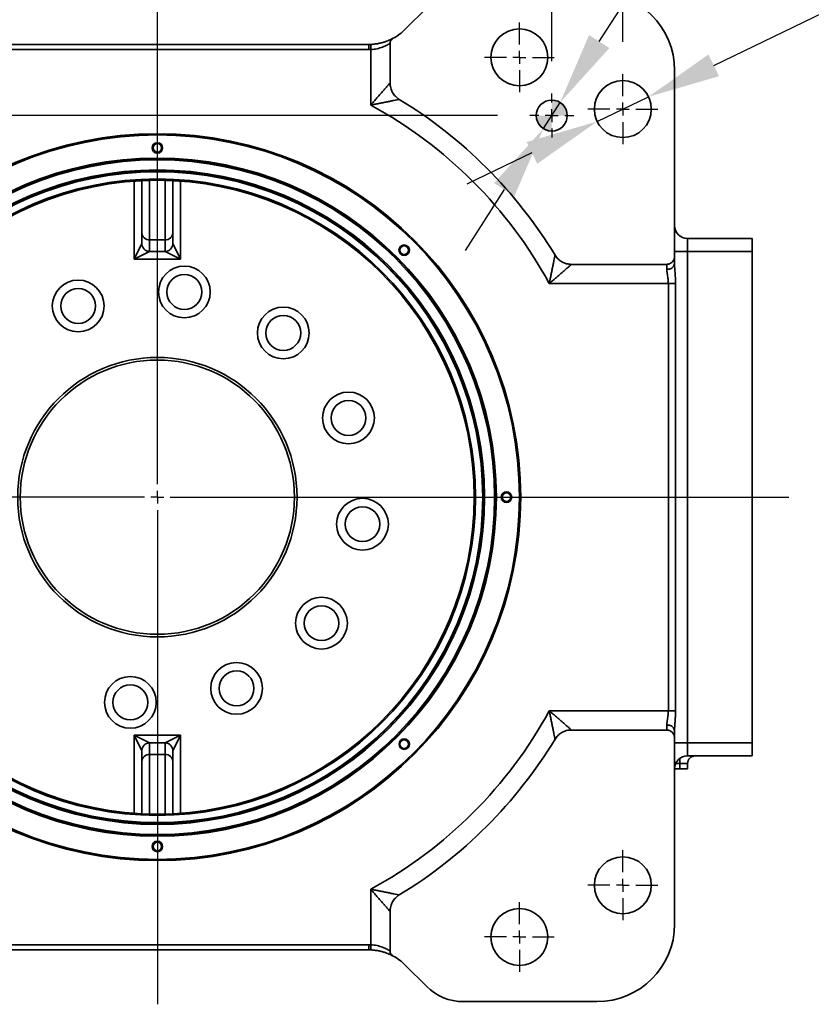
# Model space of a CAD drawing. Header units: millimetres. Extents: x -8713 to 3261, y -18743 to -8704.
# Tile 98 of 133: x 1808 to 2114, y -17800 to -17419. Entities that reach past the tile are written whole.
import ezdxf

# ---------------------------------------------------------------- set-up
doc = ezdxf.new("R2010")
doc.units = ezdxf.units.MM
doc.header["$LTSCALE"] = 10
doc.header["$PDSIZE"] = -1
doc.linetypes.add('CENTER', pattern=[50.8, 31.75, -6.35, 6.35, -6.35])
doc.layers.get('Defpoints').update_dxf_attribs({"true_color": 0x5e5e5e})
doc.layers.add('中心线层', color=1, linetype='CENTER')
doc.layers.add('标注层', color=7, linetype='Continuous')
doc.dimstyles.new('安装图', dxfattribs={"dimscale": 20, "dimtxt": 1, "dimasz": 1.4, "dimexe": 1, "dimexo": 0.625, "dimtad": 1, "dimtoh": 1, "dimdec": 0, "dimtxsty": 'Standard', "dimcen": 2.5, "dimclrd": 4, "dimclre": 4, "dimclrt": 3, "dimadec": 1, "dimazin": 2, "dimtfac": 1, "dimtdec": 0, "dimtmove": 0, "dimatfit": 0, "dimfxl": 1, "dimarcsym": 0})

# ---------------------------------------------------------------- blocks, each defined once
blk = doc.blocks.new('*D223')
at = {"layer": 'Defpoints', "color": 0, "lineweight": 20, "transparency": 16777216}
for p in [(2001.42, -17393.18), (1721.42, -17419.97), (2001.42, -17419.97)]:
    blk.add_point(p, dxfattribs=at)
at = {"layer": '标注层', "color": 4, "lineweight": -2, "transparency": 16777216}
for p, q in [((1721.42, -17407.47), (1721.42, -17373.18)), ((2001.42, -17407.47), (2001.42, -17373.18)), ((1749.42, -17393.18), (1973.42, -17393.18))]:
    blk.add_line(p, q, dxfattribs=at)
at = {"layer": '标注层', "color": 4, "lineweight": 20, "transparency": 16777216}
for points in [[(1749.42, -17388.52), (1749.42, -17397.85), (1721.42, -17393.18)], [(1973.42, -17388.52), (1973.42, -17397.85), (2001.42, -17393.18)]]:
    blk.add_solid(points, dxfattribs=at)
at = {"layer": '标注层', "color": 3, "transparency": 16777216, "insert": (1840.97, -17360.46), "char_height": 20, "attachment_point": 1}
blk.add_mtext('280', dxfattribs=at)
blk = doc.blocks.new('*D224')
at = {"layer": 'Defpoints', "color": 0, "lineweight": 20, "transparency": 16777216}
for p in [(1681.42, -17302.35), (1681.42, -17439.97), (2041.42, -17439.97)]:
    blk.add_point(p, dxfattribs=at)
at = {"layer": '标注层', "color": 4, "lineweight": -2, "transparency": 16777216}
for p, q in [((1681.42, -17427.47), (1681.42, -17282.35)), ((2041.42, -17427.47), (2041.42, -17282.35)), ((2013.42, -17302.35), (1709.42, -17302.35))]:
    blk.add_line(p, q, dxfattribs=at)
at = {"layer": '标注层', "color": 4, "lineweight": 20, "transparency": 16777216}
for points in [[(1709.42, -17297.68), (1709.42, -17307.01), (1681.42, -17302.35)], [(2013.42, -17297.68), (2013.42, -17307.01), (2041.42, -17302.35)]]:
    blk.add_solid(points, dxfattribs=at)
at = {"layer": '标注层', "color": 3, "transparency": 16777216, "insert": (1841.08, -17269.62), "char_height": 20, "attachment_point": 1}
blk.add_mtext('360', dxfattribs=at)
blk = doc.blocks.new('*D227')
at = {"layer": 'Defpoints', "color": 0, "lineweight": 20, "transparency": 16777216}
for p in [(2051.33, -17448.7), (2031.51, -17458.24)]:
    blk.add_point(p, dxfattribs=at)
at = {"layer": '标注层', "color": 4, "lineweight": -2, "transparency": 16777216}
for p, q in [((2076.56, -17436.55), (2161.28, -17395.74)), ((2161.28, -17395.74), (2313.67, -17395.74)), ((2031.51, -17458.24), (2051.33, -17448.7)), ((2006.28, -17470.39), (1981.06, -17482.54))]:
    blk.add_line(p, q, dxfattribs=at)
at = {"layer": '标注层', "color": 4, "lineweight": 20, "transparency": 16777216}
for points in [[(2074.53, -17432.34), (2078.58, -17440.75), (2051.33, -17448.7)], [(2004.26, -17466.19), (2008.31, -17474.6), (2031.51, -17458.24)]]:
    blk.add_solid(points, dxfattribs=at)
at = {"layer": '标注层', "color": 3, "transparency": 16777216, "insert": (2173.78, -17356.5), "char_height": 20, "attachment_point": 1}
blk.add_mtext('8x{\\fGulim|b0|i0|c134|p0;%%C22}贯穿', dxfattribs=at)
blk = doc.blocks.new('*D228')
at = {"layer": 'Defpoints', "color": 0, "lineweight": 20, "transparency": 16777216}
for p in [(2017.16, -17450.92), (2010.68, -17461.02)]:
    blk.add_point(p, dxfattribs=at)
at = {"layer": '标注层', "color": 4, "lineweight": -2, "transparency": 16777216}
for p, q in [((2032.28, -17427.35), (2110.5, -17305.47)), ((2110.5, -17305.47), (2313.38, -17305.47)), ((2010.68, -17461.02), (2017.16, -17450.92)), ((1995.56, -17484.58), (1980.44, -17508.15))]:
    blk.add_line(p, q, dxfattribs=at)
at = {"layer": '标注层', "color": 4, "lineweight": 20, "transparency": 16777216}
for points in [[(2028.36, -17424.83), (2036.21, -17429.87), (2017.16, -17450.92)], [(1991.63, -17482.06), (1999.49, -17487.1), (2010.68, -17461.02)]]:
    blk.add_solid(points, dxfattribs=at)
at = {"layer": '标注层', "color": 3, "transparency": 16777216, "insert": (2123, -17227.26), "char_height": 20, "attachment_point": 1}
blk.add_mtext('2x{\\fGulim|b0|i0|c134|p0;∅}12{\\H0.7x;\\S+0.018^  0;}贯穿\\P销孔', dxfattribs=at)
blk = doc.blocks.new('*D229')
at = {"layer": 'Defpoints', "color": 0, "lineweight": 20, "transparency": 16777216}
for p in [(2013.92, -17358.47), (2013.92, -17447.47), (1708.92, -17742.47)]:
    blk.add_point(p, dxfattribs=at)
at = {"layer": '标注层', "color": 4, "lineweight": -2, "transparency": 16777216}
for p, q in [((1708.92, -17729.97), (1708.92, -17338.47)), ((2013.92, -17434.97), (2013.92, -17338.47)), ((1736.92, -17358.47), (1985.92, -17358.47))]:
    blk.add_line(p, q, dxfattribs=at)
at = {"layer": '标注层', "color": 4, "lineweight": 20, "transparency": 16777216}
for points in [[(1736.92, -17353.8), (1736.92, -17363.14), (1708.92, -17358.47)], [(1985.92, -17353.8), (1985.92, -17363.14), (2013.92, -17358.47)]]:
    blk.add_solid(points, dxfattribs=at)
at = {"layer": '标注层', "color": 3, "transparency": 16777216, "insert": (1825.16, -17324.96), "char_height": 20, "width": 68.4745, "attachment_point": 1}
blk.add_mtext('305%%P0.026', dxfattribs=at)
blk = doc.blocks.new('*D230')
at = {"layer": 'Defpoints', "color": 0, "lineweight": 20, "transparency": 16777216}
for p in [(1633.23, -17455.97), (2005.42, -17455.97), (1700.42, -17750.97)]:
    blk.add_point(p, dxfattribs=at)
at = {"layer": '标注层', "color": 4, "lineweight": -2, "transparency": 16777216}
for p, q in [((1992.92, -17455.97), (1613.23, -17455.97)), ((1633.23, -17722.97), (1633.23, -17483.97)), ((1687.92, -17750.97), (1613.23, -17750.97))]:
    blk.add_line(p, q, dxfattribs=at)
at = {"layer": '标注层', "color": 4, "lineweight": 20, "transparency": 16777216}
for points in [[(1628.57, -17483.97), (1637.9, -17483.97), (1633.23, -17455.97)], [(1628.57, -17722.97), (1637.9, -17722.97), (1633.23, -17750.97)]]:
    blk.add_solid(points, dxfattribs=at)
at = {"layer": '标注层', "color": 3, "transparency": 16777216, "insert": (1599.72, -17632.59), "char_height": 20, "width": 68.5455, "attachment_point": 1, "rotation": 90}
blk.add_mtext('295%%P0.026', dxfattribs=at)
blk = doc.blocks.new('SW_CENTERMARKSYMBOL_2')
at = {"layer": '中心线层', "color": 0}
for p, q in [((0, 1), (0, 2.7)), ((-1, 0), (-2.7, 0)), ((0, 0), (-0.5, 0)), ((0, 0), (0, 0.5)), ((0, 0), (0, -0.5)), ((0, 0), (0.5, 0)), ((1, 0), (2.7, 0)), ((0, -1), (0, -2.7))]:
    blk.add_line(p, q, dxfattribs=at)
blk = doc.blocks.new('SW_CENTERMARKSYMBOL_3')
at = {"layer": '中心线层', "color": 0}
for p, q in [((0, 1), (0, 2.7)), ((-1, 0), (-2.7, 0)), ((0, 0), (-0.5, 0)), ((0, 0), (0, 0.5)), ((0, 0), (0, -0.5)), ((0, 0), (0.5, 0)), ((1, 0), (2.7, 0)), ((0, -1), (0, -2.7))]:
    blk.add_line(p, q, dxfattribs=at)
blk = doc.blocks.new('SW_CENTERMARKSYMBOL_4')
at = {"layer": '中心线层', "color": 0}
for p, q in [((0, 1), (0, 2.7)), ((-1, 0), (-2.7, 0)), ((0, 0), (-0.5, 0)), ((0, 0), (0, 0.5)), ((0, 0), (0, -0.5)), ((0, 0), (0.5, 0)), ((1, 0), (2.7, 0)), ((0, -1), (0, -2.7))]:
    blk.add_line(p, q, dxfattribs=at)
blk = doc.blocks.new('SW_CENTERMARKSYMBOL_5')
at = {"layer": '中心线层', "color": 0}
for p, q in [((0, 1), (0, 2.7)), ((-1, 0), (-2.7, 0)), ((0, 0), (-0.5, 0)), ((0, 0), (0, 0.5)), ((0, 0), (0, -0.5)), ((0, 0), (0.5, 0)), ((1, 0), (2.7, 0)), ((0, -1), (0, -2.7))]:
    blk.add_line(p, q, dxfattribs=at)
blk = doc.blocks.new('SW_CENTERMARKSYMBOL_8')
at = {"layer": '中心线层', "color": 0}
for p, q in [((0, 1), (0, 1.7)), ((-1, 0), (-1.7, 0)), ((0, 0), (-0.5, 0)), ((0, 0), (0, 0.5)), ((0, 0), (0, -0.5)), ((0, 0), (0.5, 0)), ((1, 0), (1.7, 0)), ((0, -1), (0, -1.7))]:
    blk.add_line(p, q, dxfattribs=at)
blk = doc.blocks.new('SW_CENTERMARKSYMBOL_10')
at = {"layer": '中心线层', "color": 0}
for p, q in [((0, 1), (0, 39.198)), ((-1, 0), (-41.201, 0)), ((0, 0), (-0.5, 0)), ((0, 0), (0, 0.5)), ((0, 0), (0, -0.5)), ((0, 0), (0.5, 0)), ((1, 0), (48.829, 0)), ((0, -1), (0, -39.206))]:
    blk.add_line(p, q, dxfattribs=at)
blk = doc.blocks.new('SW_DOWELSYMBOL_1')
at = {"linetype": 'Continuous', "lineweight": 0}
h = blk.add_hatch(color=0, dxfattribs=at)
edge = h.paths.add_edge_path(flags=0)
edge.add_arc((0, 0), 1.2, 0, 90)
edge.add_line((0, 1.2), (0, 0))
edge.add_line((0, 0), (1.2, 0))
h = blk.add_hatch(color=0, dxfattribs=at)
edge = h.paths.add_edge_path(flags=0)
edge.add_arc((0, 0), 1.2, 180, 270)
edge.add_line((0, -1.2), (0, 0))
edge.add_line((0, 0), (-1.2, 0))
at = {"color": 0, "linetype": 'Continuous', "lineweight": 0}
blk.add_circle((0, 0), 1.2, dxfattribs=at)

msp = doc.modelspace()

# ---------------------------------------------------------------- linework, layer by layer
at = {"color": 7, "linetype": 'Continuous', "lineweight": 35}
for p, q in [((1965.56, -17414.33), (1957.28, -17422.61)), ((1779.71, -17428.47), (1943.14, -17428.47)), ((1943.14, -17430.47), (1779.71, -17430.47)), ((1943.14, -17428.47), (1943.14, -17430.47)), ((1943.93, -17428.45), (1944.01, -17430.45)), ((1944.01, -17451.93), (1944.01, -17430.45)), ((1951.42, -17427.99), (1951.42, -17443.36)), ((2061.42, -17510.3), (2061.42, -17438.47)), ((1855.42, -17501.28), (1855.42, -17481.12)), ((1867.42, -17481.12), (1867.42, -17501.28)), ((1855.42, -17505.47), (1855.42, -17501.28)), ((1867.42, -17501.28), (1867.42, -17505.47)), ((2066.42, -17503.47), (2066.42, -17508.47)), ((2091.42, -17503.47), (2066.42, -17503.47)), ((2091.42, -17503.47), (2091.42, -17508.47)), ((1852.42, -17511.47), (1855.42, -17505.47)), ((1858.42, -17504.01), (1864.42, -17504.01)), ((1858.42, -17504.01), (1858.42, -17508.47)), ((1864.42, -17508.47), (1864.42, -17504.01)), ((1867.42, -17505.47), (1870.42, -17511.47)), ((1858.42, -17508.47), (1852.42, -17511.47)), ((1864.42, -17508.47), (1858.42, -17508.47)), ((1870.42, -17511.47), (1864.42, -17508.47)), ((2066.42, -17508.47), (2061.42, -17508.47)), ((2066.42, -17698.47), (2066.42, -17508.47)), ((2066.42, -17508.47), (2091.42, -17508.47)), ((2091.42, -17508.47), (2091.42, -17698.47)), ((1870.42, -17511.47), (1852.42, -17511.47)), ((2021.53, -17513.47), (2058.42, -17513.47)), ((2058.42, -17513.47), (2058.42, -17515.39)), ((2059.01, -17520.89), (2012.96, -17520.89)), ((2059.01, -17520.89), (2061.79, -17520.89)), ((2059.01, -17520.89), (2059.01, -17686.05)), ((2061.79, -17686.05), (2061.79, -17520.89)), ((2012.96, -17686.05), (2059.01, -17686.05)), ((2059.01, -17686.05), (2061.79, -17686.05)), ((2058.42, -17693.47), (2021.53, -17693.47)), ((2058.42, -17691.54), (2058.42, -17693.47)), ((1855.42, -17701.47), (1852.42, -17695.47)), ((1852.42, -17695.47), (1858.42, -17698.47)), ((1852.42, -17695.47), (1870.42, -17695.47)), ((1864.42, -17698.47), (1870.42, -17695.47)), ((1870.42, -17695.47), (1867.42, -17701.47)), ((2061.42, -17768.47), (2061.42, -17696.64)), ((1855.42, -17705.66), (1855.42, -17701.47)), ((1858.42, -17698.47), (1858.42, -17702.93)), ((1858.42, -17698.47), (1864.42, -17698.47)), ((1864.42, -17702.93), (1864.42, -17698.47)), ((1867.42, -17701.47), (1867.42, -17705.66)), ((2061.42, -17698.47), (2066.42, -17698.47)), ((2066.42, -17698.47), (2066.42, -17703.47)), ((2091.42, -17698.47), (2066.42, -17698.47)), ((2091.42, -17698.47), (2091.42, -17703.47)), ((1864.42, -17702.93), (1858.42, -17702.93)), ((2066.42, -17703.47), (2091.42, -17703.47)), ((1855.42, -17725.82), (1855.42, -17705.66)), ((1867.42, -17705.66), (1867.42, -17725.82)), ((2063.42, -17708.47), (2061.42, -17708.47)), ((2066.42, -17706.47), (2063.42, -17706.47)), ((2063.42, -17708.47), (2063.42, -17706.47)), ((2066.42, -17708.47), (2063.42, -17708.47)), ((2066.42, -17706.47), (2066.42, -17708.47)), ((1944.01, -17776.49), (1944.01, -17755.01)), ((1951.42, -17763.58), (1951.42, -17778.94)), ((1779.71, -17776.47), (1943.14, -17776.47)), ((1943.14, -17778.47), (1943.14, -17776.47)), ((1943.93, -17778.48), (1944.01, -17776.49)), ((1943.14, -17778.47), (1779.71, -17778.47)), ((1957.28, -17784.33), (1965.56, -17792.61)), ((1979.71, -17798.47), (2031.42, -17798.47))]:
    msp.add_line(p, q, dxfattribs=at)
at = {"color": 8, "linetype": 'Continuous', "lineweight": 35}
for p, q in [((1852.42, -17511.47), (1852.42, -17481.3)), ((1858.42, -17481.01), (1858.42, -17504.01)), ((1864.42, -17504.01), (1864.42, -17481.01)), ((1870.42, -17481.3), (1870.42, -17511.47)), ((1852.42, -17725.64), (1852.42, -17695.47)), ((1870.42, -17695.47), (1870.42, -17725.64)), ((1858.42, -17702.93), (1858.42, -17725.93)), ((1864.42, -17725.93), (1864.42, -17702.93)), ((2063.42, -17704.47), (2063.42, -17706.47)), ((2063.42, -17706.47), (2061.84, -17706.47))]:
    msp.add_line(p, q, dxfattribs=at)
at = {"color": 7, "linetype": 'Continuous', "lineweight": 35}
for centre, radius in [((2001.42, -17433.47), 11), ((2041.42, -17453.47), 11), ((2013.92, -17455.97), 6), ((1861.42, -17603.47), 140.5), ((1861.42, -17603.47), 140), ((1861.42, -17468.47), 2.03), ((1861.42, -17468.47), 1.65), ((1861.42, -17603.47), 131.1), ((1861.42, -17603.47), 130.9), ((1861.42, -17603.47), 130.4), ((1861.42, -17603.47), 126.5), ((1861.42, -17603.47), 126), ((1861.42, -17603.47), 125.8), ((1861.42, -17603.47), 123), ((1861.42, -17603.47), 122.5), ((1956.88, -17508.01), 2.03), ((1956.88, -17508.01), 1.65), ((1871.86, -17524.15), 10), ((1871.86, -17524.15), 6.75), ((1830.81, -17529.56), 10), ((1830.81, -17529.56), 6.75), ((1910.12, -17540), 10), ((1910.12, -17540), 6.75), ((1861.42, -17603.47), 54), ((1861.42, -17603.47), 53), ((1935.33, -17572.85), 10), ((1935.33, -17572.85), 6.75), ((1996.42, -17603.47), 2.03), ((1996.42, -17603.47), 1.65), ((1940.74, -17613.91), 10), ((1940.74, -17613.91), 6.75), ((1924.89, -17652.17), 10), ((1924.89, -17652.17), 6.75), ((1892.04, -17677.38), 10), ((1892.04, -17677.38), 6.75), ((1850.98, -17682.78), 10), ((1850.98, -17682.78), 6.75), ((1956.88, -17698.93), 2.02), ((1956.88, -17698.93), 1.65), ((1861.42, -17738.47), 2.03), ((1861.42, -17738.47), 1.65), ((2041.42, -17753.47), 11), ((2001.42, -17773.47), 11)]:
    msp.add_circle(centre, radius, dxfattribs=at)
for centre, radius, start, end in [((2031.42, -17438.47), 30, 0, 90), ((1943.14, -17408.47), 20, 298.2335, 315), ((1943.14, -17408.47), 20, 270, 272.2614), ((1943.14, -17408.47), 22, 270, 272.2614), ((1861.42, -17603.47), 180, 31.3179, 58.6821), ((1861.42, -17603.47), 172.58, 28.5884, 61.4116), ((2066.42, -17498.47), 5, 180, 270), ((1858.29, -17501.14), 2.88, 182.7977, 272.5479), ((1864.55, -17501.14), 2.88, 267.4521, 357.2023), ((1858.42, -17505.47), 3, 180, 270), ((1864.42, -17505.47), 3, 270, 0), ((2058.82, -17512.76), 2.67, 261.445, 347.4824), ((1861.42, -17603.47), 172.58, 298.5884, 331.4116), ((2058.82, -17694.18), 2.67, 12.5176, 98.555), ((1861.42, -17603.47), 180, 301.3179, 328.6821), ((1858.42, -17701.47), 3, 90, 180), ((1864.42, -17701.47), 3, 0, 90), ((1858.29, -17705.8), 2.88, 87.4521, 177.2023), ((1864.55, -17705.8), 2.88, 2.7977, 92.5479), ((2066.42, -17708.47), 5, 90, 180), ((2069.42, -17706.47), 3, 90, 180), ((2031.42, -17768.47), 30, 270, 0), ((1943.14, -17798.47), 22, 87.7386, 90), ((1943.14, -17798.47), 20, 87.7386, 90), ((1943.14, -17798.47), 20, 45, 61.7665), ((1979.71, -17778.47), 20, 225, 270)]:
    msp.add_arc(centre, radius, start, end, dxfattribs=at)
at = {"color": 7, "linetype": 'Continuous', "lineweight": 18}
for centre in [(1861.42, -17468.47), (1956.88, -17508.01), (1996.42, -17603.47), (1956.88, -17698.93), (1861.42, -17738.47)]:
    msp.add_arc(centre, 2, 255, 195, dxfattribs=at)
at = {"color": 7, "linetype": 'Continuous', "lineweight": 35}
for points, knots in [([(1943.93, -17428.45), (1944.44, -17428.43), (1944.94, -17428.39), (1945.93, -17428.28), (1946.42, -17428.2), (1947.36, -17428.02), (1947.81, -17427.92), (1948.66, -17427.7), (1949.07, -17427.57), (1950.21, -17427.2), (1950.85, -17426.93), (1951.91, -17426.45), (1952.32, -17426.24), (1952.6, -17426.09)], [0, 0, 0, 0, 0.125, 0.125, 0.25, 0.25, 0.375, 0.375, 0.5, 0.5, 0.75, 0.75, 1, 1, 1, 1]), ([(1952.6, -17426.09), (1952.42, -17426.18), (1952.27, -17426.3), (1951.98, -17426.56), (1951.85, -17426.72), (1951.65, -17427.05), (1951.56, -17427.23), (1951.45, -17427.6), (1951.42, -17427.8), (1951.42, -17427.99)], [0, 0, 0, 0, 0.25, 0.25, 0.5, 0.5, 0.75, 0.75, 1, 1, 1, 1]), ([(1951.42, -17427.99), (1951.27, -17428.09), (1951.1, -17428.2), (1950.7, -17428.44), (1950.47, -17428.57), (1949.98, -17428.83), (1949.72, -17428.96), (1949.15, -17429.23), (1948.85, -17429.36), (1948.2, -17429.61), (1947.86, -17429.73), (1947.15, -17429.94), (1946.78, -17430.04), (1945.63, -17430.3), (1944.83, -17430.41), (1944.01, -17430.45)], [0, 0, 0, 0, 0.125, 0.125, 0.25, 0.25, 0.375, 0.375, 0.5, 0.5, 0.625, 0.625, 0.75, 0.75, 1, 1, 1, 1]), ([(1951.42, -17443.36), (1951.23, -17443.57), (1951.01, -17443.82), (1950.53, -17444.37), (1950.26, -17444.67), (1949.83, -17445.16), (1949.68, -17445.33), (1949.38, -17445.67), (1949.23, -17445.84), (1948.77, -17446.38), (1948.45, -17446.74), (1947.79, -17447.5), (1947.45, -17447.88), (1946.78, -17448.67), (1946.43, -17449.07), (1945.74, -17449.88), (1945.4, -17450.28), (1944.87, -17450.9), (1944.7, -17451.1), (1944.35, -17451.51), (1944.18, -17451.72), (1944.01, -17451.93)], [0, 0, 0, 0, 0.125, 0.125, 0.25, 0.25, 0.3125, 0.3125, 0.375, 0.375, 0.5, 0.5, 0.625, 0.625, 0.75, 0.75, 0.875, 0.875, 0.9375, 0.9375, 1, 1, 1, 1]), ([(1951.42, -17443.36), (1951.42, -17444), (1951.5, -17444.63), (1951.73, -17445.55), (1951.83, -17445.86), (1952.06, -17446.45), (1952.33, -17447.02), (1952.68, -17447.55), (1953.06, -17448.05), (1953.27, -17448.3), (1953.94, -17448.97), (1954.44, -17449.36), (1954.98, -17449.7)], [0, 0, 0, 0, 0.25, 0.25, 0.375, 0.375, 0.5, 0.625, 0.625, 0.75, 0.75, 1, 1, 1, 1]), ([(1954.98, -17449.7), (1954.71, -17449.75), (1954.39, -17449.82), (1953.69, -17449.96), (1953.29, -17450.04), (1952.45, -17450.21), (1952.01, -17450.3), (1951.1, -17450.49), (1950.62, -17450.58), (1949.65, -17450.78), (1949.15, -17450.88), (1948.14, -17451.09), (1947.63, -17451.19), (1946.61, -17451.4), (1946.09, -17451.5), (1945.31, -17451.66), (1945.05, -17451.71), (1944.53, -17451.82), (1944.27, -17451.87), (1944.01, -17451.93)], [0, 0, 0, 0, 0.125, 0.125, 0.25, 0.25, 0.375, 0.375, 0.5, 0.5, 0.625, 0.625, 0.75, 0.75, 0.875, 0.875, 0.9375, 0.9375, 1, 1, 1, 1]), ([(2015.2, -17509.91), (2015.14, -17510.18), (2015.08, -17510.5), (2014.93, -17511.21), (2014.85, -17511.6), (2014.68, -17512.44), (2014.59, -17512.88), (2014.41, -17513.8), (2014.31, -17514.27), (2014.11, -17515.24), (2014.01, -17515.74), (2013.81, -17516.75), (2013.7, -17517.26), (2013.49, -17518.29), (2013.39, -17518.8), (2013.23, -17519.58), (2013.18, -17519.84), (2013.07, -17520.36), (2013.02, -17520.62), (2012.96, -17520.89)], [0, 0, 0, 0, 0.125, 0.125, 0.25, 0.25, 0.375, 0.375, 0.5, 0.5, 0.625, 0.625, 0.75, 0.75, 0.875, 0.875, 0.9375, 0.9375, 1, 1, 1, 1]), ([(2015.2, -17509.91), (2015.53, -17510.45), (2015.92, -17510.95), (2016.6, -17511.62), (2016.84, -17511.83), (2017.35, -17512.21), (2017.87, -17512.56), (2018.45, -17512.83), (2019.04, -17513.07), (2019.34, -17513.16), (2020.26, -17513.39), (2020.89, -17513.47), (2021.53, -17513.47)], [0, 0, 0, 0, 0.25, 0.25, 0.375, 0.375, 0.5, 0.625, 0.625, 0.75, 0.75, 1, 1, 1, 1]), ([(2058.42, -17513.47), (2058.63, -17513.47), (2058.82, -17513.45), (2059.22, -17513.36), (2059.41, -17513.3), (2059.78, -17513.13), (2059.95, -17513.03), (2060.28, -17512.79), (2060.43, -17512.65), (2060.7, -17512.36), (2060.82, -17512.2), (2061.04, -17511.85), (2061.13, -17511.67), (2061.27, -17511.3), (2061.33, -17511.1), (2061.4, -17510.71), (2061.42, -17510.51), (2061.42, -17510.3)], [0, 0, 0, 0, 0.125, 0.125, 0.25, 0.25, 0.375, 0.375, 0.5, 0.5, 0.625, 0.625, 0.75, 0.75, 0.875, 0.875, 1, 1, 1, 1]), ([(2021.53, -17513.47), (2021.32, -17513.66), (2021.07, -17513.88), (2020.52, -17514.36), (2020.22, -17514.63), (2019.73, -17515.06), (2019.56, -17515.21), (2019.22, -17515.51), (2019.05, -17515.66), (2018.52, -17516.13), (2018.15, -17516.45), (2017.4, -17517.1), (2017.01, -17517.44), (2016.22, -17518.12), (2015.82, -17518.46), (2015.01, -17519.15), (2014.61, -17519.5), (2013.99, -17520.02), (2013.79, -17520.19), (2013.38, -17520.54), (2013.17, -17520.71), (2012.96, -17520.89)], [0, 0, 0, 0, 0.125, 0.125, 0.25, 0.25, 0.3125, 0.3125, 0.375, 0.375, 0.5, 0.5, 0.625, 0.625, 0.75, 0.75, 0.875, 0.875, 0.9375, 0.9375, 1, 1, 1, 1]), ([(2061.42, -17513.34), (2061.42, -17514.36), (2061.53, -17515.53), (2061.71, -17518.13), (2061.79, -17519.48), (2061.79, -17520.89)], [0, 0, 0, 0, 0.5, 0.5, 1, 1, 1, 1]), ([(2058.42, -17515.39), (2058.42, -17515.44), (2058.42, -17515.54), (2058.43, -17515.68), (2058.44, -17515.86), (2058.46, -17516.09), (2058.51, -17516.5), (2058.57, -17517), (2058.65, -17517.52), (2058.74, -17518.12), (2058.84, -17518.8), (2058.92, -17519.46), (2058.96, -17519.94), (2058.99, -17520.28), (2059, -17520.61), (2059, -17520.81), (2059.01, -17520.89)], [0, 0, 0, 0, 0.031704, 0.063286, 0.09477, 0.145449, 0.209787, 0.34463, 0.435442, 0.500023, 0.667666, 0.790198, 0.835473, 0.905225, 0.960847, 1, 1, 1, 1]), ([(2015.2, -17697.03), (2015.14, -17696.76), (2015.08, -17696.44), (2014.93, -17695.73), (2014.85, -17695.34), (2014.68, -17694.5), (2014.59, -17694.06), (2014.41, -17693.14), (2014.31, -17692.67), (2014.11, -17691.7), (2014.01, -17691.2), (2013.81, -17690.19), (2013.7, -17689.68), (2013.49, -17688.65), (2013.39, -17688.14), (2013.23, -17687.36), (2013.18, -17687.1), (2013.07, -17686.58), (2013.02, -17686.32), (2012.96, -17686.05)], [0, 0, 0, 0, 0.125, 0.125, 0.25, 0.25, 0.375, 0.375, 0.5, 0.5, 0.625, 0.625, 0.75, 0.75, 0.875, 0.875, 0.9375, 0.9375, 1, 1, 1, 1]), ([(2021.53, -17693.47), (2021.32, -17693.28), (2021.07, -17693.06), (2020.52, -17692.57), (2020.22, -17692.31), (2019.73, -17691.88), (2019.56, -17691.73), (2019.22, -17691.43), (2019.05, -17691.28), (2018.52, -17690.81), (2018.15, -17690.49), (2017.4, -17689.84), (2017.01, -17689.5), (2016.22, -17688.82), (2015.82, -17688.48), (2015.01, -17687.79), (2014.61, -17687.44), (2013.99, -17686.92), (2013.79, -17686.75), (2013.38, -17686.4), (2013.17, -17686.23), (2012.96, -17686.05)], [0, 0, 0, 0, 0.125, 0.125, 0.25, 0.25, 0.3125, 0.3125, 0.375, 0.375, 0.5, 0.5, 0.625, 0.625, 0.75, 0.75, 0.875, 0.875, 0.9375, 0.9375, 1, 1, 1, 1]), ([(2059.01, -17686.05), (2059.01, -17686.1), (2059, -17686.22), (2059, -17686.41), (2058.99, -17686.69), (2058.96, -17687), (2058.92, -17687.48), (2058.84, -17688.14), (2058.74, -17688.82), (2058.65, -17689.42), (2058.57, -17689.94), (2058.51, -17690.43), (2058.46, -17690.84), (2058.44, -17691.1), (2058.43, -17691.33), (2058.42, -17691.47), (2058.42, -17691.54)], [0, 0, 0, 0, 0.024262, 0.055875, 0.09478, 0.164531, 0.209807, 0.332328, 0.499982, 0.564561, 0.655376, 0.790219, 0.846917, 0.905237, 0.952495, 1, 1, 1, 1]), ([(2061.42, -17693.6), (2061.42, -17693.51), (2061.42, -17693.33), (2061.43, -17693.07), (2061.44, -17692.81), (2061.45, -17692.56), (2061.46, -17692.31), (2061.48, -17692.08), (2061.49, -17691.85), (2061.51, -17691.64), (2061.52, -17691.43), (2061.54, -17691.24), (2061.55, -17691.06), (2061.56, -17690.89), (2061.57, -17690.74), (2061.58, -17690.59), (2061.59, -17690.47), (2061.6, -17690.35), (2061.61, -17690.25), (2061.62, -17690.16), (2061.62, -17690.09), (2061.62, -17690.04), (2061.63, -17689.99), (2061.63, -17689.97), (2061.64, -17689.79), (2061.66, -17689.46), (2061.69, -17688.98), (2061.72, -17688.5), (2061.74, -17688.01), (2061.78, -17687.2), (2061.78, -17686.54), (2061.79, -17686.05)], [0, 0, 0, 0, 0.039868, 0.078282, 0.115228, 0.150684, 0.184625, 0.21702, 0.247837, 0.27704, 0.304596, 0.330469, 0.354625, 0.377032, 0.397657, 0.416473, 0.43345, 0.448564, 0.461793, 0.473116, 0.482516, 0.489969, 0.495468, 0.499012, 0.5006, 0.564055, 0.627752, 0.688695, 0.749959, 0.813996, 1, 1, 1, 1]), ([(2021.53, -17693.47), (2020.89, -17693.47), (2020.26, -17693.54), (2019.34, -17693.78), (2019.04, -17693.87), (2018.44, -17694.11), (2017.87, -17694.38), (2017.34, -17694.73), (2016.84, -17695.11), (2016.59, -17695.32), (2015.92, -17695.99), (2015.53, -17696.48), (2015.2, -17697.03)], [0, 0, 0, 0, 0.25, 0.25, 0.375, 0.375, 0.5, 0.625, 0.625, 0.75, 0.75, 1, 1, 1, 1]), ([(2058.42, -17693.47), (2058.63, -17693.47), (2058.82, -17693.49), (2059.22, -17693.58), (2059.41, -17693.64), (2059.78, -17693.81), (2059.95, -17693.91), (2060.28, -17694.15), (2060.43, -17694.29), (2060.7, -17694.58), (2060.82, -17694.74), (2061.04, -17695.09), (2061.13, -17695.27), (2061.27, -17695.64), (2061.33, -17695.84), (2061.4, -17696.23), (2061.42, -17696.43), (2061.42, -17696.64)], [0, 0, 0, 0, 0.125, 0.125, 0.25, 0.25, 0.375, 0.375, 0.5, 0.5, 0.625, 0.625, 0.75, 0.75, 0.875, 0.875, 1, 1, 1, 1]), ([(1951.42, -17763.58), (1951.23, -17763.37), (1951.01, -17763.12), (1950.53, -17762.57), (1950.26, -17762.27), (1949.83, -17761.78), (1949.68, -17761.61), (1949.38, -17761.27), (1949.23, -17761.1), (1948.77, -17760.56), (1948.45, -17760.2), (1947.79, -17759.44), (1947.45, -17759.06), (1946.78, -17758.27), (1946.43, -17757.87), (1945.74, -17757.06), (1945.4, -17756.65), (1944.87, -17756.04), (1944.7, -17755.84), (1944.35, -17755.42), (1944.18, -17755.22), (1944.01, -17755.01)], [0, 0, 0, 0, 0.125, 0.125, 0.25, 0.25, 0.3125, 0.3125, 0.375, 0.375, 0.5, 0.5, 0.625, 0.625, 0.75, 0.75, 0.875, 0.875, 0.9375, 0.9375, 1, 1, 1, 1]), ([(1954.98, -17757.24), (1954.71, -17757.19), (1954.39, -17757.12), (1953.69, -17756.98), (1953.29, -17756.9), (1952.45, -17756.73), (1952.01, -17756.64), (1951.1, -17756.45), (1950.62, -17756.36), (1949.65, -17756.16), (1949.15, -17756.06), (1948.14, -17755.85), (1947.63, -17755.75), (1946.61, -17755.54), (1946.09, -17755.44), (1945.31, -17755.28), (1945.05, -17755.22), (1944.53, -17755.12), (1944.27, -17755.07), (1944.01, -17755.01)], [0, 0, 0, 0, 0.125, 0.125, 0.25, 0.25, 0.375, 0.375, 0.5, 0.5, 0.625, 0.625, 0.75, 0.75, 0.875, 0.875, 0.9375, 0.9375, 1, 1, 1, 1]), ([(1954.98, -17757.24), (1954.44, -17757.58), (1953.94, -17757.97), (1953.27, -17758.64), (1953.06, -17758.89), (1952.68, -17759.39), (1952.33, -17759.92), (1952.06, -17760.49), (1951.83, -17761.08), (1951.73, -17761.39), (1951.5, -17762.31), (1951.42, -17762.94), (1951.42, -17763.58)], [0, 0, 0, 0, 0.25, 0.25, 0.375, 0.375, 0.5, 0.625, 0.625, 0.75, 0.75, 1, 1, 1, 1]), ([(1944.01, -17776.49), (1944.83, -17776.53), (1945.63, -17776.64), (1946.78, -17776.9), (1947.15, -17777), (1947.86, -17777.21), (1948.2, -17777.33), (1948.85, -17777.58), (1949.15, -17777.71), (1949.72, -17777.98), (1949.98, -17778.11), (1950.47, -17778.37), (1950.7, -17778.5), (1951.1, -17778.74), (1951.27, -17778.85), (1951.42, -17778.94)], [0, 0, 0, 0, 0.25, 0.25, 0.375, 0.375, 0.5, 0.5, 0.625, 0.625, 0.75, 0.75, 0.875, 0.875, 1, 1, 1, 1]), ([(1952.6, -17780.85), (1952.32, -17780.7), (1951.91, -17780.49), (1950.85, -17780.01), (1950.21, -17779.74), (1949.07, -17779.36), (1948.66, -17779.24), (1947.81, -17779.02), (1947.36, -17778.91), (1946.42, -17778.73), (1945.93, -17778.66), (1944.94, -17778.55), (1944.44, -17778.51), (1943.93, -17778.48)], [0, 0, 0, 0, 0.25, 0.25, 0.5, 0.5, 0.625, 0.625, 0.75, 0.75, 0.875, 0.875, 1, 1, 1, 1]), ([(1951.42, -17778.94), (1951.42, -17779.14), (1951.45, -17779.33), (1951.56, -17779.71), (1951.65, -17779.89), (1951.85, -17780.22), (1951.98, -17780.37), (1952.26, -17780.64), (1952.43, -17780.76), (1952.6, -17780.85)], [0, 0, 0, 0, 0.25, 0.25, 0.5, 0.5, 0.75, 0.75, 1, 1, 1, 1])]:
    msp.add_open_spline(points, degree=3, knots=knots, dxfattribs=at)
for points in [[(2061.42, -17510.3), (2061.42, -17510.84), (2061.42, -17511.89), (2061.42, -17513.34)], [(2061.42, -17693.6), (2061.42, -17695.05), (2061.42, -17696.09), (2061.42, -17696.64)]]:
    msp.add_open_spline(points, degree=3, dxfattribs=at)

# ---------------------------------------------------------------- block references
at = {"color": 7, "linetype": 'Continuous', "lineweight": 0, "xscale": 5, "yscale": 5, "zscale": 5}
msp.add_blockref('SW_DOWELSYMBOL_1', (2013.92, -17455.97), dxfattribs=at)
at = {"layer": '中心线层', "xscale": 5, "yscale": 5, "zscale": 5}
for name, p in [('SW_CENTERMARKSYMBOL_10', (1861.42, -17603.47)), ('SW_CENTERMARKSYMBOL_3', (2001.42, -17433.47)), ('SW_CENTERMARKSYMBOL_2', (2041.42, -17453.47)), ('SW_CENTERMARKSYMBOL_8', (2013.92, -17455.97)), ('SW_CENTERMARKSYMBOL_4', (2041.42, -17753.47)), ('SW_CENTERMARKSYMBOL_5', (2001.42, -17773.47))]:
    msp.add_blockref(name, p, dxfattribs=at)

# ---------------------------------------------------------------- dimensions: what is measured, and where the dimension line sits
at = {"layer": '标注层'}
for p1, p2, text, picture, middle in [((2010.68, -17461.02), (2017.16, -17450.92), '2x{\\fGulim|b0|i0|c134|p0;∅}12{\\H0.7x;\\S+0.018^  0;}贯穿\\P销孔', '*D228', (2218.19, -17305.47)), ((2031.51, -17458.24), (2051.33, -17448.7), '8x{\\fGulim|b0|i0|c134|p0;%%C22}贯穿', '*D227', (2243.72, -17395.74))]:
    dim = msp.add_diameter_dim_2p(p1=p1, p2=p2, text=text, dimstyle='安装图', dxfattribs=at)
    dim.commit()
    dim.dimension.update_dxf_attribs({"geometry": picture, "text_midpoint": middle, "dimtype": 163})
for base, p1, p2, text, picture, middle in [((1681.42, -17302.35), (2041.42, -17439.97), (1681.42, -17439.97), '360', '*D224', (1861.42, -17302.35)), ((2013.92, -17358.47), (1708.92, -17742.47), (2013.92, -17447.47), '305%%P0.026', '*D229', (1859.4, -17358.47)), ((2001.42, -17393.18), (1721.42, -17419.97), (2001.42, -17419.97), '280', '*D223', (1861.42, -17393.18))]:
    dim = msp.add_linear_dim(base=base, p1=p1, p2=p2, text=text, dimstyle='安装图', dxfattribs=at)
    dim.commit()
    dim.dimension.update_dxf_attribs({"geometry": picture, "text_midpoint": middle, "dimtype": 160})
dim = msp.add_linear_dim(base=(1633.23, -17455.97), p1=(1700.42, -17750.97), p2=(2005.42, -17455.97), angle=90, text='295%%P0.026', dimstyle='安装图', dxfattribs=at)
dim.commit()
dim.dimension.update_dxf_attribs({"geometry": '*D230', "text_midpoint": (1633.23, -17598.32), "dimtype": 160})

doc.saveas('drawing.dxf')
